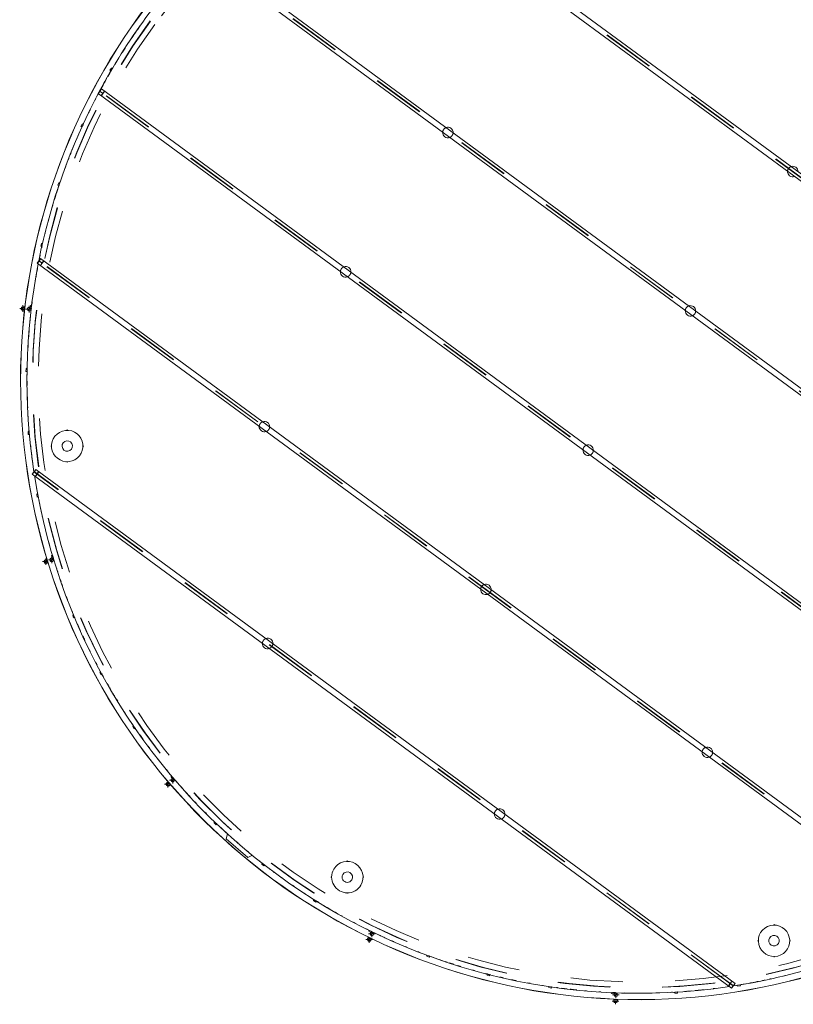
# Model space of a CAD drawing. Header units: metres. Extents: x 135583 to 135939, y 457896 to 458258.
# Tile 10 of 256: x 135583 to 135613, y 458065 to 458103. Entities that reach past the tile are written whole.
import ezdxf

# ---------------------------------------------------------------- set-up
doc = ezdxf.new("R2010")
doc.units = ezdxf.units.M
doc.linetypes.add('Hidden', pattern=[4, 2, -2])
doc.layers.add('NIEUWE INSTALLATIE', color=250, linetype='Continuous', lineweight=0)

msp = doc.modelspace()

# ---------------------------------------------------------------- linework, layer by layer
at = {"layer": 'NIEUWE INSTALLATIE', "linetype": 'Hidden'}
for p, q in [((135629.74, 458084.592), (135595.586, 458109.684)), ((135629.747, 458084.602), (135595.593, 458109.694)), ((135627.419, 458078.108), (135590.094, 458105.529)), ((135627.426, 458078.117), (135590.101, 458105.539)), ((135586.208, 458100.225), (135586.245, 458100.275)), ((135586.208, 458100.225), (135586.245, 458100.275)), ((135586.245, 458100.275), (135586.237, 458100.28)), ((135586.245, 458100.275), (135586.237, 458100.28)), ((135586.143, 458100.151), (135586.15, 458100.146)), ((135586.143, 458100.151), (135586.15, 458100.146)), ((135586.15, 458100.146), (135586.187, 458100.196)), ((135586.15, 458100.146), (135586.187, 458100.196)), ((135623.507, 458072.792), (135586.187, 458100.211)), ((135623.514, 458072.802), (135586.194, 458100.22)), ((135586.208, 458100.199), (135586.291, 458100.137)), ((135586.208, 458100.199), (135586.291, 458100.137)), ((135586.295, 458100.142), (135586.211, 458100.204)), ((135586.295, 458100.142), (135586.211, 458100.204)), ((135586.295, 458100.116), (135586.258, 458100.066)), ((135586.295, 458100.116), (135586.258, 458100.066)), ((135586.258, 458100.066), (135586.265, 458100.061)), ((135586.258, 458100.066), (135586.265, 458100.061)), ((135586.265, 458100.061), (135586.36, 458100.19)), ((135586.265, 458100.061), (135586.36, 458100.19)), ((135586.353, 458100.195), (135586.316, 458100.145)), ((135586.353, 458100.195), (135586.316, 458100.145)), ((135586.36, 458100.19), (135586.353, 458100.195)), ((135586.36, 458100.19), (135586.353, 458100.195)), ((135583.819, 458093.669), (135583.826, 458093.663)), ((135583.819, 458093.669), (135583.826, 458093.663)), ((135583.826, 458093.663), (135583.863, 458093.713)), ((135583.826, 458093.663), (135583.863, 458093.713)), ((135618.016, 458068.636), (135583.862, 458093.728)), ((135618.023, 458068.646), (135583.87, 458093.738)), ((135583.884, 458093.742), (135583.921, 458093.792)), ((135583.884, 458093.742), (135583.921, 458093.792)), ((135583.884, 458093.717), (135583.967, 458093.655)), ((135583.884, 458093.717), (135583.967, 458093.655)), ((135583.971, 458093.66), (135583.887, 458093.721)), ((135583.971, 458093.66), (135583.887, 458093.721)), ((135583.921, 458093.792), (135583.913, 458093.798)), ((135583.921, 458093.792), (135583.913, 458093.798)), ((135583.971, 458093.634), (135583.934, 458093.584)), ((135583.971, 458093.634), (135583.934, 458093.584)), ((135583.934, 458093.584), (135583.941, 458093.579)), ((135583.934, 458093.584), (135583.941, 458093.579)), ((135583.941, 458093.579), (135584.036, 458093.708)), ((135583.941, 458093.579), (135584.036, 458093.708)), ((135584.029, 458093.713), (135583.992, 458093.663)), ((135584.029, 458093.713), (135583.992, 458093.663)), ((135584.036, 458093.708), (135584.029, 458093.713)), ((135584.036, 458093.708), (135584.029, 458093.713)), ((135583.63, 458085.617), (135583.637, 458085.612)), ((135583.63, 458085.617), (135583.637, 458085.612)), ((135583.637, 458085.612), (135583.674, 458085.662)), ((135583.637, 458085.612), (135583.674, 458085.662)), ((135610.393, 458066.047), (135583.674, 458085.677)), ((135610.4, 458066.057), (135583.681, 458085.687)), ((135583.695, 458085.691), (135583.732, 458085.741)), ((135583.695, 458085.691), (135583.732, 458085.741)), ((135583.695, 458085.665), (135583.779, 458085.604)), ((135583.695, 458085.665), (135583.779, 458085.604)), ((135583.782, 458085.609), (135583.699, 458085.67)), ((135583.782, 458085.609), (135583.699, 458085.67)), ((135583.732, 458085.741), (135583.725, 458085.746)), ((135583.732, 458085.741), (135583.725, 458085.746)), ((135583.782, 458085.583), (135583.745, 458085.533)), ((135583.782, 458085.583), (135583.745, 458085.533)), ((135583.753, 458085.527), (135583.847, 458085.656)), ((135583.753, 458085.527), (135583.847, 458085.656)), ((135583.84, 458085.662), (135583.803, 458085.612)), ((135583.84, 458085.662), (135583.803, 458085.612)), ((135583.847, 458085.656), (135583.84, 458085.662)), ((135583.847, 458085.656), (135583.84, 458085.662)), ((135583.745, 458085.533), (135583.753, 458085.527)), ((135583.745, 458085.533), (135583.753, 458085.527)), ((135610.322, 458066.206), (135610.227, 458066.077)), ((135610.322, 458066.206), (135610.227, 458066.077)), ((135610.227, 458066.077), (135610.234, 458066.072)), ((135610.227, 458066.077), (135610.234, 458066.072)), ((135610.234, 458066.072), (135610.271, 458066.122)), ((135610.234, 458066.072), (135610.271, 458066.122)), ((135610.292, 458066.151), (135610.329, 458066.201)), ((135610.292, 458066.151), (135610.329, 458066.201)), ((135610.292, 458066.125), (135610.376, 458066.064)), ((135610.292, 458066.125), (135610.376, 458066.064)), ((135610.379, 458066.069), (135610.295, 458066.13)), ((135610.379, 458066.069), (135610.295, 458066.13)), ((135610.329, 458066.201), (135610.322, 458066.206)), ((135610.329, 458066.201), (135610.322, 458066.206)), ((135610.379, 458066.043), (135610.342, 458065.993)), ((135610.379, 458066.043), (135610.342, 458065.993)), ((135610.437, 458066.122), (135610.4, 458066.072)), ((135610.437, 458066.122), (135610.4, 458066.072)), ((135610.444, 458066.116), (135610.437, 458066.122)), ((135610.444, 458066.116), (135610.437, 458066.122)), ((135610.342, 458065.993), (135610.349, 458065.987)), ((135610.342, 458065.993), (135610.349, 458065.987))]:
    msp.add_line(p, q, dxfattribs=at)
at = {"layer": 'NIEUWE INSTALLATIE'}
for p, q in [((135595.655, 458109.778), (135629.808, 458084.686)), ((135629.678, 458084.509), (135595.525, 458109.6)), ((135590.163, 458105.623), (135627.488, 458078.201)), ((135627.357, 458078.024), (135590.033, 458105.446)), ((135586.636, 458101.093), (135586.581, 458101.009)), ((135586.581, 458101.009), (135586.619, 458100.985)), ((135586.693, 458101.104), (135586.636, 458101.093)), ((135586.125, 458100.127), (135586.255, 458100.304)), ((135586.255, 458100.304), (135623.576, 458072.885)), ((135623.446, 458072.708), (135586.125, 458100.127)), ((135585.517, 458098.956), (135585.471, 458098.867)), ((135585.471, 458098.867), (135585.51, 458098.846)), ((135585.571, 458098.973), (135585.517, 458098.956)), ((135584.623, 458096.715), (135584.586, 458096.622)), ((135584.586, 458096.622), (135584.628, 458096.605)), ((135584.676, 458096.738), (135584.623, 458096.715)), ((135583.964, 458094.394), (135583.937, 458094.298)), ((135583.937, 458094.298), (135583.98, 458094.286)), ((135584.014, 458094.422), (135583.964, 458094.394)), ((135583.983, 458094.285), (135583.98, 458094.272)), ((135583.801, 458093.645), (135583.931, 458093.822)), ((135617.954, 458068.553), (135583.801, 458093.645)), ((135583.931, 458093.822), (135618.085, 458068.73)), ((135583.247, 458091.852), (135583.262, 458091.977)), ((135583.256, 458091.986), (135583.256, 458092.039)), ((135583.332, 458091.976), (135583.263, 458091.984)), ((135583.321, 458091.965), (135583.263, 458091.984)), ((135583.494, 458091.762), (135583.494, 458092.012)), ((135583.547, 458092.018), (135583.53, 458091.919)), ((135583.594, 458092.051), (135583.547, 458092.018)), ((135583.131, 458091.914), (135583.187, 458091.914)), ((135583.246, 458091.845), (135583.308, 458091.85)), ((135583.246, 458091.845), (135583.247, 458091.847)), ((135583.246, 458091.845), (135583.317, 458091.837)), ((135583.255, 458091.915), (135583.257, 458091.932)), ((135583.256, 458091.789), (135583.256, 458091.844)), ((135583.369, 458091.887), (135583.57, 458091.887)), ((135583.53, 458091.919), (135583.575, 458091.912)), ((135583.377, 458089.611), (135583.371, 458089.512)), ((135583.371, 458089.512), (135583.416, 458089.509)), ((135583.42, 458089.649), (135583.377, 458089.611)), ((135583.418, 458089.509), (135583.418, 458089.498)), ((135583.494, 458087.242), (135583.456, 458087.2)), ((135583.456, 458087.2), (135583.459, 458087.1)), ((135583.459, 458087.1), (135583.504, 458087.102)), ((135583.506, 458087.102), (135583.507, 458087.099)), ((135584.948, 458087.262), (135584.948, 458087.293)), ((135584.318, 458086.663), (135584.349, 458086.663)), ((135585.547, 458086.663), (135585.578, 458086.663)), ((135584.948, 458086.033), (135584.948, 458086.064)), ((135583.612, 458085.593), (135583.743, 458085.771)), ((135610.332, 458065.963), (135583.612, 458085.593)), ((135583.743, 458085.771), (135610.462, 458066.141)), ((135583.816, 458084.855), (135583.781, 458084.81)), ((135583.781, 458084.81), (135583.795, 458084.711)), ((135583.795, 458084.711), (135583.84, 458084.717)), ((135583.986, 458084.028), (135583.986, 458084.028)), ((135584.002, 458082.25), (135584.058, 458082.25)), ((135584.174, 458082.337), (135584.105, 458082.316)), ((135584.166, 458082.322), (135584.105, 458082.316)), ((135584.144, 458082.189), (135584.107, 458082.309)), ((135584.126, 458082.249), (135584.12, 458082.267)), ((135584.127, 458082.322), (135584.127, 458082.375)), ((135584.127, 458082.125), (135584.127, 458082.181)), ((135584.146, 458082.182), (135584.145, 458082.185)), ((135584.146, 458082.182), (135584.2, 458082.212)), ((135584.146, 458082.182), (135584.213, 458082.203)), ((135584.231, 458082.32), (135584.435, 458082.32)), ((135584.381, 458082.515), (135584.351, 458082.466)), ((135584.351, 458082.466), (135584.375, 458082.368)), ((135584.356, 458082.195), (135584.356, 458082.444)), ((135584.375, 458082.368), (135584.419, 458082.379)), ((135584.421, 458082.38), (135584.424, 458082.37)), ((135585.183, 458080.244), (135585.159, 458080.192)), ((135585.159, 458080.192), (135585.193, 458080.098)), ((135585.193, 458080.098), (135585.235, 458080.113)), ((135586.215, 458078.068), (135586.196, 458078.014)), ((135586.196, 458078.014), (135586.24, 458077.924)), ((135586.24, 458077.924), (135586.28, 458077.944)), ((135587.465, 458076.01), (135587.452, 458075.954)), ((135587.452, 458075.954), (135587.504, 458075.869)), ((135587.504, 458075.869), (135587.543, 458075.893)), ((135587.544, 458075.894), (135587.556, 458075.877)), ((135588.92, 458074.091), (135588.913, 458074.034)), ((135588.913, 458074.034), (135588.974, 458073.955)), ((135588.974, 458073.955), (135589.01, 458073.982)), ((135588.976, 458073.778), (135588.976, 458073.957)), ((135588.669, 458073.747), (135588.725, 458073.747)), ((135588.802, 458073.846), (135588.747, 458073.799)), ((135588.801, 458073.829), (135588.747, 458073.799)), ((135588.833, 458073.698), (135588.752, 458073.793)), ((135588.793, 458073.746), (135588.781, 458073.76)), ((135588.794, 458073.838), (135588.794, 458073.855)), ((135588.794, 458073.622), (135588.794, 458073.678)), ((135588.838, 458073.693), (135588.837, 458073.695)), ((135588.838, 458073.693), (135588.876, 458073.741)), ((135588.838, 458073.693), (135588.893, 458073.74)), ((135588.851, 458073.903), (135589.074, 458073.903)), ((135590.565, 458072.332), (135590.564, 458072.275)), ((135590.564, 458072.275), (135590.632, 458072.202)), ((135590.632, 458072.202), (135590.665, 458072.233)), ((135591.076, 458071.853), (135591.023, 458071.664)), ((135591.023, 458071.664), (135591.842, 458070.959)), ((135591.842, 458070.959), (135592.021, 458071.039)), ((135592.382, 458070.752), (135592.386, 458070.694)), ((135592.386, 458070.694), (135592.462, 458070.629)), ((135592.462, 458070.629), (135592.491, 458070.663)), ((135592.493, 458070.665), (135592.515, 458070.648)), ((135595.649, 458070.802), (135595.649, 458070.833)), ((135595.019, 458070.203), (135595.05, 458070.203)), ((135596.248, 458070.203), (135596.279, 458070.203)), ((135595.649, 458069.573), (135595.649, 458069.605)), ((135594.352, 458069.366), (135594.362, 458069.31)), ((135594.362, 458069.31), (135594.444, 458069.253)), ((135594.444, 458069.253), (135594.47, 458069.29)), ((135611.952, 458068.374), (135611.952, 458068.405)), ((135596.453, 458067.914), (135596.421, 458067.849)), ((135596.458, 458067.898), (135596.421, 458067.849)), ((135596.454, 458068.19), (135596.469, 458068.136)), ((135596.464, 458068.036), (135596.714, 458068.036)), ((135596.469, 458068.136), (135596.557, 458068.087)), ((135596.557, 458068.087), (135596.579, 458068.127)), ((135596.589, 458067.911), (135596.589, 458068.12)), ((135596.36, 458067.82), (135596.415, 458067.82)), ((135596.54, 458067.791), (135596.428, 458067.846)), ((135596.484, 458067.819), (135596.468, 458067.826)), ((135596.485, 458067.695), (135596.485, 458067.75)), ((135596.547, 458067.788), (135596.545, 458067.789)), ((135596.547, 458067.788), (135596.578, 458067.853)), ((135596.547, 458067.788), (135596.562, 458067.848)), ((135596.562, 458067.82), (135596.61, 458067.82)), ((135597.447, 458067.728), (135597.448, 458067.728)), ((135611.322, 458067.775), (135611.353, 458067.775)), ((135612.55, 458067.775), (135612.582, 458067.775)), ((135598.665, 458067.237), (135598.686, 458067.184)), ((135598.686, 458067.184), (135598.778, 458067.145)), ((135598.778, 458067.145), (135598.796, 458067.187)), ((135611.952, 458067.145), (135611.952, 458067.177)), ((135600.963, 458066.517), (135600.989, 458066.466)), ((135600.989, 458066.466), (135601.085, 458066.437)), ((135601.085, 458066.437), (135601.098, 458066.48)), ((135601.099, 458066.482), (135601.112, 458066.478)), ((135603.323, 458066.036), (135603.354, 458065.988)), ((135610.462, 458066.141), (135610.332, 458065.963)), ((135610.521, 458066.072), (135610.566, 458066.037)), ((135610.566, 458066.037), (135610.665, 458066.048)), ((135610.665, 458066.048), (135610.66, 458066.093)), ((135603.354, 458065.988), (135603.452, 458065.969)), ((135603.452, 458065.969), (135603.461, 458066.013)), ((135605.719, 458065.8), (135605.756, 458065.756)), ((135605.756, 458065.756), (135605.855, 458065.747)), ((135605.78, 458065.713), (135606.03, 458065.713)), ((135605.855, 458065.747), (135605.859, 458065.792)), ((135605.905, 458065.588), (135605.905, 458065.788)), ((135607.215, 458065.779), (135607.218, 458065.779)), ((135608.127, 458065.812), (135608.168, 458065.773)), ((135608.168, 458065.773), (135608.268, 458065.774)), ((135608.268, 458065.774), (135608.268, 458065.819)), ((135605.771, 458065.473), (135605.827, 458065.473)), ((135605.829, 458065.546), (135605.826, 458065.474)), ((135605.842, 458065.539), (135605.826, 458065.474)), ((135605.959, 458065.469), (135605.834, 458065.474)), ((135605.896, 458065.472), (135605.878, 458065.473)), ((135605.896, 458065.348), (135605.896, 458065.404)), ((135605.966, 458065.469), (135605.956, 458065.53)), ((135605.966, 458065.469), (135605.964, 458065.469)), ((135605.966, 458065.469), (135605.969, 458065.539)), ((135605.966, 458065.473), (135606.021, 458065.473))]:
    msp.add_line(p, q, dxfattribs=at)
at = {"layer": 'NIEUWE INSTALLATIE', "flags": 128}
for points in [[(135583.264, 458091.958), (135583.263, 458091.958), (135583.262, 458091.958), (135583.262, 458091.958), (135583.261, 458091.959)], [(135583.25, 458091.87), (135583.251, 458091.87), (135583.253, 458091.87), (135583.254, 458091.87)], [(135584.117, 458082.293), (135584.116, 458082.293), (135584.115, 458082.293), (135584.115, 458082.292), (135584.114, 458082.292)], [(135584.14, 458082.207), (135584.14, 458082.207), (135584.142, 458082.208), (135584.143, 458082.208)], [(135588.767, 458073.783), (135588.767, 458073.782), (135588.766, 458073.781), (135588.765, 458073.781), (135588.765, 458073.78)], [(135588.823, 458073.713), (135588.823, 458073.713), (135588.824, 458073.714), (135588.825, 458073.715)], [(135596.446, 458067.842), (135596.446, 458067.841), (135596.445, 458067.84), (135596.445, 458067.84), (135596.445, 458067.839)], [(135596.525, 458067.8), (135596.525, 458067.801), (135596.526, 458067.802), (135596.526, 458067.803)], [(135605.852, 458065.478), (135605.852, 458065.477), (135605.852, 458065.476), (135605.852, 458065.476), (135605.852, 458065.475)], [(135605.941, 458065.471), (135605.941, 458065.472), (135605.941, 458065.473), (135605.941, 458065.474)]]:
    msp.add_lwpolyline(points, dxfattribs=at)
at = {"layer": 'NIEUWE INSTALLATIE', "linetype": 'Hidden'}
for centre, radius, start, end in [((135606.805, 458089.165), 23.19, 326.5905, 143.696), ((135606.805, 458089.165), 23.19, 326.5905, 143.696), ((135606.805, 458089.165), 23.18, 326.0269, 143.696), ((135606.805, 458089.165), 23.18, 326.0269, 143.696), ((135606.805, 458089.165), 22.965, 327.1784, 102.9472), ((135606.805, 458089.165), 22.965, 327.1784, 102.9472), ((135606.805, 458089.165), 22.965, 107.7253, 143.696), ((135606.805, 458089.165), 22.965, 107.7253, 143.696), ((135606.805, 458089.165), 23.19, 143.696, 320.8015), ((135606.805, 458089.165), 23.19, 143.696, 320.8015), ((135606.805, 458089.165), 23.18, 143.696, 321.3651), ((135606.805, 458089.165), 23.18, 143.696, 321.3651), ((135606.805, 458089.165), 22.965, 143.696, 320.2136), ((135606.805, 458089.165), 22.965, 143.696, 320.2136), ((135599.491, 458098.633), 0.2, 143.696, 177.3255), ((135599.491, 458098.633), 0.2, 143.696, 177.3255), ((135599.491, 458098.633), 0.2, 143.696, 177.3255), ((135599.491, 458098.633), 0.2, 110.0665, 143.696), ((135599.491, 458098.633), 0.2, 110.0665, 143.696), ((135599.491, 458098.633), 0.2, 110.0665, 143.696), ((135599.491, 458098.633), 0.2, 290.0665, 323.696), ((135599.491, 458098.633), 0.2, 290.0665, 323.696), ((135599.491, 458098.633), 0.2, 290.0665, 323.696), ((135599.491, 458098.633), 0.2, 323.696, 357.3255), ((135599.491, 458098.633), 0.2, 323.696, 357.3255), ((135599.491, 458098.633), 0.2, 323.696, 357.3255), ((135612.667, 458097.143), 0.2, 143.696, 177.3255), ((135612.667, 458097.143), 0.2, 143.696, 177.3255), ((135612.667, 458097.143), 0.2, 110.0665, 143.696), ((135612.667, 458097.143), 0.2, 110.0665, 143.696), ((135595.584, 458093.314), 0.2, 110.0665, 143.696), ((135595.584, 458093.314), 0.2, 110.0665, 143.696), ((135595.584, 458093.314), 0.2, 143.696, 177.3255), ((135595.584, 458093.314), 0.2, 143.696, 177.3255), ((135595.584, 458093.314), 0.2, 290.0665, 323.696), ((135595.584, 458093.314), 0.2, 290.0665, 323.696), ((135595.584, 458093.314), 0.2, 323.696, 357.3255), ((135595.584, 458093.314), 0.2, 323.696, 357.3255), ((135606.805, 458089.165), 23.665, 173.1728, 173.5096), ((135606.805, 458089.165), 23.665, 173.1728, 173.5096), ((135608.759, 458091.824), 0.2, 110.0665, 143.696), ((135608.759, 458091.824), 0.2, 110.0665, 143.696), ((135608.759, 458091.824), 0.2, 143.696, 177.3255), ((135608.759, 458091.824), 0.2, 143.696, 177.3255), ((135608.759, 458091.824), 0.2, 290.0665, 323.696), ((135608.759, 458091.824), 0.2, 290.0665, 323.696), ((135608.759, 458091.824), 0.2, 323.696, 357.3255), ((135608.759, 458091.824), 0.2, 323.696, 357.3255), ((135592.482, 458087.403), 0.2, 143.696, 177.3255), ((135592.482, 458087.403), 0.2, 143.696, 177.3255), ((135592.482, 458087.403), 0.2, 110.0665, 143.696), ((135592.482, 458087.403), 0.2, 110.0665, 143.696), ((135592.482, 458087.403), 0.2, 290.0665, 323.696), ((135592.482, 458087.403), 0.2, 290.0665, 323.696), ((135592.482, 458087.403), 0.2, 323.696, 357.3255), ((135592.482, 458087.403), 0.2, 323.696, 357.3255), ((135604.851, 458086.505), 0.2, 110.0665, 143.696), ((135604.851, 458086.505), 0.2, 110.0665, 143.696), ((135604.851, 458086.505), 0.2, 143.696, 177.3255), ((135604.851, 458086.505), 0.2, 143.696, 177.3255), ((135604.851, 458086.505), 0.2, 290.0665, 323.696), ((135604.851, 458086.505), 0.2, 290.0665, 323.696), ((135604.851, 458086.505), 0.2, 323.696, 357.3255), ((135604.851, 458086.505), 0.2, 323.696, 357.3255), ((135606.805, 458089.165), 23.665, 196.7901, 197.127), ((135606.805, 458089.165), 23.665, 196.7901, 197.127), ((135600.944, 458081.187), 0.2, 143.696, 177.3255), ((135600.944, 458081.187), 0.2, 143.696, 177.3255), ((135600.944, 458081.187), 0.2, 110.0665, 143.696), ((135600.944, 458081.187), 0.2, 110.0665, 143.696), ((135600.944, 458081.187), 0.2, 290.0665, 323.696), ((135600.944, 458081.187), 0.2, 290.0665, 323.696), ((135600.944, 458081.187), 0.2, 323.696, 357.3255), ((135600.944, 458081.187), 0.2, 323.696, 357.3255), ((135592.604, 458079.124), 0.2, 143.696, 177.3255), ((135592.604, 458079.124), 0.2, 143.696, 177.3255), ((135592.604, 458079.124), 0.2, 110.0665, 143.696), ((135592.604, 458079.124), 0.2, 110.0665, 143.696), ((135592.604, 458079.124), 0.2, 290.0665, 323.696), ((135592.604, 458079.124), 0.2, 290.0665, 323.696), ((135592.604, 458079.124), 0.2, 323.696, 357.3255), ((135592.604, 458079.124), 0.2, 323.696, 357.3255), ((135609.405, 458074.97), 0.2, 143.696, 177.3255), ((135609.405, 458074.97), 0.2, 143.696, 177.3255), ((135609.405, 458074.97), 0.2, 110.0665, 143.696), ((135609.405, 458074.97), 0.2, 110.0665, 143.696), ((135609.405, 458074.97), 0.2, 290.0665, 323.696), ((135609.405, 458074.97), 0.2, 290.0665, 323.696), ((135609.405, 458074.97), 0.2, 323.696, 357.3255), ((135609.405, 458074.97), 0.2, 323.696, 357.3255), ((135606.805, 458089.165), 23.665, 220.3966, 220.7336), ((135606.805, 458089.165), 23.665, 220.3966, 220.7336), ((135601.468, 458072.611), 0.2, 110.0665, 143.696), ((135601.468, 458072.611), 0.2, 110.0665, 143.696), ((135601.468, 458072.611), 0.2, 143.696, 177.3255), ((135601.468, 458072.611), 0.2, 143.696, 177.3255), ((135601.468, 458072.611), 0.2, 290.0665, 323.696), ((135601.468, 458072.611), 0.2, 290.0665, 323.696), ((135601.468, 458072.611), 0.2, 323.696, 357.3255), ((135601.468, 458072.611), 0.2, 323.696, 357.3255), ((135606.805, 458089.165), 23.665, 244.0284, 244.3653), ((135606.805, 458089.165), 23.665, 244.0284, 244.3653), ((135606.805, 458089.165), 23.665, 267.635, 267.9718), ((135606.805, 458089.165), 23.665, 267.635, 267.9718)]:
    msp.add_arc(centre, radius, start, end, dxfattribs=at)
at = {"layer": 'NIEUWE INSTALLATIE'}
for centre, radius, start, end in [((135606.805, 458089.165), 23.64, 113.4697, 346.6532), ((135606.805, 458089.165), 23.635, 113.4697, 346.6521), ((135606.805, 458089.165), 23.395, 135.5079, 151.8725), ((135605.103, 458090.346), 21.319, 144.5336, 145.0595), ((135606.805, 458089.165), 23.39, 144.5195, 144.8446), ((135605.103, 458090.346), 21.319, 145.3546, 146.2421), ((135606.805, 458089.165), 23.39, 145.731, 146.1368), ((135606.805, 458089.165), 23.39, 147.1331, 147.5831), ((135606.805, 458089.165), 23.39, 148.205, 148.9489), ((135606.805, 458089.165), 23.39, 149.4991, 150.2482), ((135604.991, 458090.165), 21.319, 149.5054, 150.0732), ((135604.991, 458090.165), 21.319, 150.4315, 151.6419), ((135604.991, 458090.165), 21.319, 151.749, 151.8778), ((135606.805, 458089.165), 23.39, 150.7903, 151.5479), ((135606.805, 458089.165), 23.395, 152.0776, 168.7664), ((135606.805, 458089.165), 23.39, 152.5824, 152.7608), ((135606.805, 458089.165), 23.39, 152.0794, 152.394), ((135604.991, 458090.165), 21.319, 152.1712, 152.5107), ((135606.805, 458089.165), 23.39, 153.6692, 154.1029), ((135604.898, 458089.973), 21.319, 155.407, 155.706), ((135606.805, 458089.165), 23.39, 155.2073, 155.6917), ((135599.491, 458098.633), 0.2, 357.3397, 110.0523), ((135599.491, 458098.633), 0.2, 357.3397, 110.0523), ((135599.491, 458098.633), 0.2, 357.3397, 110.0523), ((135604.898, 458089.973), 21.319, 156.2573, 156.9641), ((135606.805, 458089.165), 23.39, 156.4184, 156.8948), ((135599.491, 458098.633), 0.2, 177.3397, 290.0523), ((135599.491, 458098.633), 0.2, 177.3397, 290.0523), ((135599.491, 458098.633), 0.2, 177.3397, 290.0523), ((135606.805, 458089.165), 23.39, 157.7739, 158.4205), ((135604.898, 458089.973), 21.319, 157.3129, 158.0305), ((135604.898, 458089.973), 21.319, 158.7792, 159.0929), ((135606.805, 458089.165), 23.39, 159.2145, 159.7889), ((135612.667, 458097.143), 0.2, 357.3397, 110.0523), ((135612.667, 458097.143), 0.2, 357.3397, 110.0523), ((135606.805, 458089.165), 23.39, 160.443, 161.0384), ((135612.667, 458097.143), 0.2, 177.3397, 290.0523), ((135612.667, 458097.143), 0.2, 177.3397, 290.0523), ((135604.825, 458089.773), 21.319, 161.3087, 162.8847), ((135606.805, 458089.165), 23.39, 161.6778, 162.2716), ((135604.825, 458089.773), 21.319, 163.4116, 163.8605), ((135606.805, 458089.165), 23.39, 163.2383, 163.539), ((135606.805, 458089.165), 23.39, 164.6235, 164.9438), ((135606.805, 458089.165), 23.39, 165.8435, 166.1699), ((135606.805, 458089.165), 23.39, 167.2422, 167.4829), ((135604.773, 458089.566), 21.319, 168.1448, 168.7288), ((135606.805, 458089.165), 23.39, 168.4279, 168.7408), ((135606.805, 458089.165), 23.395, 169.0293, 188.5796), ((135604.773, 458089.566), 21.319, 169.2499, 169.9187), ((135595.584, 458093.314), 0.2, 357.3397, 110.0523), ((135595.584, 458093.314), 0.2, 357.3397, 110.0523), ((135606.805, 458089.165), 23.39, 169.8745, 170.3432), ((135595.584, 458093.314), 0.2, 177.3397, 290.0523), ((135595.584, 458093.314), 0.2, 177.3397, 290.0523), ((135606.805, 458089.165), 23.39, 171.2715, 171.4776), ((135604.773, 458089.566), 21.319, 170.755, 170.8889), ((135583.256, 458091.914), 0.0698, 83.3443, 263.3443), ((135583.256, 458091.914), 0.0445, 84.7246, 173.3443), ((135583.256, 458091.914), 0.0445, 84.7732, 261.9171), ((135583.494, 458091.887), 0.0699, 51.985, 180), ((135606.805, 458089.165), 23.39, 172.619, 172.8873), ((135608.759, 458091.824), 0.2, 357.3397, 110.0523), ((135608.759, 458091.824), 0.2, 357.3397, 110.0523), ((135583.256, 458091.914), 0.0445, 173.3443, 261.9657), ((135583.494, 458091.887), 0.0698, 180, 0), ((135583.494, 458091.852), 0.0349, 90, 270), ((135606.805, 458089.165), 23.39, 173.936, 174.1965), ((135608.759, 458091.824), 0.2, 177.3397, 290.0523), ((135608.759, 458091.824), 0.2, 177.3397, 290.0523), ((135604.742, 458089.355), 21.319, 174.0771, 174.5865), ((135604.742, 458089.355), 21.319, 175.3058, 176.0987), ((135606.805, 458089.165), 23.39, 175.2668, 175.9055), ((135606.805, 458089.165), 23.39, 176.5195, 177.1657), ((135604.742, 458089.355), 21.319, 176.7259, 176.8352), ((135606.805, 458089.165), 23.39, 177.9852, 178.183), ((135606.805, 458089.165), 23.39, 179.3388, 179.4896), ((135604.733, 458089.142), 21.319, 180.0056, 180.4656), ((135606.805, 458089.165), 23.39, 180.6577, 180.8526), ((135604.733, 458089.142), 21.319, 181.2067, 181.8509), ((135606.805, 458089.165), 23.39, 181.7771, 182.3458), ((135604.733, 458089.142), 21.319, 182.5764, 182.7403), ((135606.805, 458089.165), 23.39, 183.3242, 183.5128), ((135592.482, 458087.403), 0.2, 357.3397, 110.0523), ((135592.482, 458087.403), 0.2, 357.3397, 110.0523), ((135606.805, 458089.165), 23.39, 184.6868, 184.8366), ((135584.948, 458086.663), 0.6, 6.5291, 186.5291), ((135592.482, 458087.403), 0.2, 177.3397, 290.0523), ((135592.482, 458087.403), 0.2, 177.3397, 290.0523), ((135604.747, 458088.929), 21.319, 185.9524, 187.704), ((135606.805, 458089.165), 23.39, 186.0094, 186.1924), ((135584.948, 458086.663), 0.6, 186.5291, 6.5291), ((135584.948, 458086.663), 0.2, 6.5291, 186.5291), ((135604.851, 458086.505), 0.2, 357.3397, 110.0523), ((135604.851, 458086.505), 0.2, 357.3397, 110.0523), ((135584.948, 458086.663), 0.2, 186.5291, 6.5291), ((135604.851, 458086.505), 0.2, 177.3397, 290.0523), ((135604.851, 458086.505), 0.2, 177.3397, 290.0523), ((135606.805, 458089.165), 23.39, 187.2908, 187.7182), ((135606.805, 458089.165), 23.395, 188.9301, 278.4623), ((135606.805, 458089.165), 23.39, 190.0269, 190.2164), ((135606.805, 458089.165), 23.39, 191.2347, 191.6413), ((135604.782, 458088.719), 21.319, 191.8371, 192.4821), ((135606.805, 458089.165), 23.39, 192.7029, 192.8758), ((135604.782, 458088.719), 21.319, 193.0809, 193.3699), ((135606.805, 458089.165), 23.39, 194.0452, 194.2213), ((135606.805, 458089.165), 23.39, 195.3796, 195.6698), ((135584.127, 458082.25), 0.0698, 106.9616, 196.4449), ((135584.127, 458082.25), 0.0699, 196.9616, 286.9616), ((135584.127, 458082.25), 0.0445, 108.3419, 196.9616), ((135584.127, 458082.25), 0.0445, 196.9616, 285.5831), ((135584.356, 458082.285), 0.0349, 90, 270), ((135606.805, 458089.165), 23.39, 196.5677, 196.9063), ((135604.839, 458088.513), 21.319, 197.7493, 198.1253), ((135606.805, 458089.165), 23.39, 198.0288, 198.2044), ((135604.839, 458088.513), 21.319, 198.9805, 199.2782), ((135606.805, 458089.165), 23.39, 199.3754, 199.5847), ((135600.944, 458081.187), 0.2, 177.3397, 290.0523), ((135600.944, 458081.187), 0.2, 177.3397, 290.0523), ((135600.944, 458081.187), 0.2, 357.3397, 110.0523), ((135600.944, 458081.187), 0.2, 357.3397, 110.0523), ((135606.805, 458089.165), 23.39, 200.5975, 200.9306), ((135606.805, 458089.165), 23.39, 202.0415, 202.2156), ((135606.805, 458089.165), 23.39, 203.3912, 203.6465), ((135604.916, 458088.314), 21.319, 203.5599, 204.0924), ((135606.805, 458089.165), 23.39, 204.6269, 204.8918), ((135604.916, 458088.314), 21.319, 204.6926, 205.1798), ((135592.604, 458079.124), 0.2, 357.3397, 110.0523), ((135592.604, 458079.124), 0.2, 357.3397, 110.0523), ((135606.805, 458089.165), 23.39, 206.0773, 206.2474), ((135592.604, 458079.124), 0.2, 177.3397, 290.0523), ((135592.604, 458079.124), 0.2, 177.3397, 290.0523), ((135606.805, 458089.165), 23.39, 207.3539, 207.6689), ((135606.805, 458089.165), 23.39, 208.7361, 208.908), ((135605.014, 458088.124), 21.319, 209.5481, 209.9622), ((135606.805, 458089.165), 23.39, 210.081, 210.2568), ((135605.014, 458088.124), 21.319, 210.7845, 211.154), ((135606.805, 458089.165), 23.39, 211.3257, 211.576), ((135606.805, 458089.165), 23.39, 212.7564, 212.9301), ((135606.805, 458089.165), 23.39, 214.0851, 214.2529), ((135606.805, 458089.165), 23.39, 215.3484, 215.6516), ((135605.13, 458087.946), 21.319, 215.3454, 215.8514), ((135605.13, 458087.946), 21.319, 216.6866, 216.9702), ((135606.805, 458089.165), 23.39, 216.7527, 216.9211), ((135609.405, 458074.97), 0.2, 357.3397, 110.0523), ((135609.405, 458074.97), 0.2, 357.3397, 110.0523), ((135606.805, 458089.165), 23.39, 218.062, 218.3511), ((135609.405, 458074.97), 0.2, 177.3397, 290.0523), ((135609.405, 458074.97), 0.2, 177.3397, 290.0523), ((135606.805, 458089.165), 23.39, 219.4344, 219.6087), ((135588.976, 458073.903), 0.0698, 97.456, 180), ((135588.976, 458073.903), 0.0699, 360, 82.756), ((135588.794, 458073.747), 0.0698, 130.5682, 310.5682), ((135588.794, 458073.747), 0.0445, 131.9485, 220.5682), ((135588.794, 458073.747), 0.0445, 131.9972, 309.141), ((135588.794, 458073.747), 0.0445, 220.5682, 309.1896), ((135588.976, 458073.903), 0.0698, 180, 0), ((135588.976, 458073.868), 0.0349, 90, 270), ((135606.805, 458089.165), 23.39, 220.766, 220.9341), ((135605.264, 458087.78), 21.319, 221.367, 221.8619), ((135606.805, 458089.165), 23.39, 222.0935, 222.3624), ((135605.264, 458087.78), 21.319, 222.433, 222.8874), ((135606.805, 458089.165), 23.39, 223.4524, 223.6229), ((135601.468, 458072.611), 0.2, 357.3397, 110.0523), ((135601.468, 458072.611), 0.2, 357.3397, 110.0523), ((135606.805, 458089.165), 23.39, 224.788, 225.028), ((135601.468, 458072.611), 0.2, 177.3397, 290.0523), ((135601.468, 458072.611), 0.2, 177.3397, 290.0523), ((135606.805, 458089.165), 23.39, 226.1191, 226.2828), ((135605.415, 458087.629), 21.319, 226.7732, 227.7316), ((135606.805, 458089.165), 23.39, 227.4589, 227.629), ((135606.805, 458089.165), 23.39, 228.7956, 229.0404), ((135606.805, 458089.165), 23.39, 230.1389, 230.3079), ((135606.805, 458089.165), 23.39, 231.4723, 231.7078), ((135592.541, 458070.726), 0.08, 218.6672, 232.0976), ((135606.805, 458089.165), 23.39, 232.8036, 232.9664), ((135595.649, 458070.203), 0.6, 329.5291, 149.5291), ((135605.58, 458087.494), 21.319, 233.1735, 233.5623), ((135606.805, 458089.165), 23.39, 234.1433, 234.3151), ((135605.58, 458087.494), 21.319, 234.3913, 234.6825), ((135595.649, 458070.203), 0.6, 149.5291, 329.5291), ((135595.649, 458070.203), 0.2, 149.5291, 329.5291), ((135595.649, 458070.203), 0.2, 329.5291, 149.5291), ((135606.805, 458089.165), 23.39, 235.4824, 235.7232), ((135606.805, 458089.165), 23.39, 236.8254, 236.9906), ((135606.805, 458089.165), 23.39, 238.1556, 238.3914), ((135605.758, 458087.377), 21.319, 238.9734, 239.4497), ((135606.805, 458089.165), 23.39, 239.4889, 239.6525), ((135605.758, 458087.377), 21.319, 240.2933, 240.5771), ((135606.805, 458089.165), 23.39, 240.8271, 240.9994), ((135606.805, 458089.165), 23.39, 242.17, 242.408), ((135606.805, 458089.165), 23.395, 278.8241, 298.3639), ((135611.952, 458067.775), 0.6, 13.5291, 193.5291), ((135606.805, 458089.165), 23.39, 243.5028, 243.6758), ((135596.589, 458068.036), 0.0699, 180, 360), ((135596.589, 458068.036), 0.0698, 0, 113.4813), ((135606.805, 458089.165), 23.39, 244.8342, 245.0629), ((135605.948, 458087.279), 21.319, 244.9338, 245.4279), ((135611.952, 458067.775), 0.6, 193.5291, 13.5291), ((135611.952, 458067.775), 0.2, 13.5291, 193.5291), ((135596.485, 458067.82), 0.0698, 154.1999, 334.1999), ((135596.485, 458067.82), 0.0445, 155.5802, 244.1999), ((135596.485, 458067.82), 0.0445, 155.6289, 332.7728), ((135596.485, 458067.82), 0.0445, 244.1999, 332.8214), ((135605.948, 458087.279), 21.319, 246.1119, 246.485), ((135606.805, 458089.165), 23.39, 246.1739, 246.3446), ((135606.805, 458089.165), 23.39, 247.5089, 247.6877), ((135611.952, 458067.775), 0.2, 193.5291, 13.5291), ((135606.805, 458089.165), 23.39, 248.7753, 249.0353), ((135606.805, 458089.165), 23.39, 250.1785, 250.3502), ((135606.146, 458087.201), 21.319, 250.8649, 251.26), ((135606.805, 458089.165), 23.39, 251.5209, 251.6937), ((135606.146, 458087.201), 21.319, 251.9941, 252.44), ((135606.805, 458089.165), 23.39, 252.7672, 253.0537), ((135606.805, 458089.165), 23.39, 254.2046, 254.3741), ((135606.805, 458089.165), 23.39, 255.4759, 255.7856), ((135606.805, 458089.165), 23.39, 283.5761, 283.7929), ((135606.352, 458087.143), 21.319, 256.7707, 257.1504), ((135606.805, 458089.165), 23.39, 256.865, 257.0417), ((135606.352, 458087.143), 21.319, 257.9875, 258.2949), ((135606.805, 458089.165), 23.39, 258.205, 258.383), ((135606.805, 458089.165), 23.39, 259.4569, 259.7348), ((135606.805, 458089.165), 23.39, 260.8849, 261.0585), ((135606.805, 458089.165), 23.39, 278.2354, 278.4388), ((135606.805, 458089.165), 23.39, 279.5864, 279.9671), ((135607.199, 458087.131), 21.319, 280.1726, 281.1869), ((135606.805, 458089.165), 23.39, 280.7641, 281.2172), ((135607.199, 458087.131), 21.319, 281.5848, 281.9122), ((135606.805, 458089.165), 23.39, 282.2397, 282.4431), ((135606.805, 458089.165), 23.39, 262.2216, 262.3885), ((135606.562, 458087.107), 21.319, 262.6806, 263.2311), ((135606.805, 458089.165), 23.39, 263.5193, 263.8335), ((135606.562, 458087.107), 21.319, 263.715, 264.2101), ((135606.805, 458089.165), 23.39, 264.8769, 265.059), ((135606.805, 458089.165), 23.39, 266.2194, 266.3974), ((135606.805, 458089.165), 23.39, 267.497, 267.8449), ((135605.905, 458065.713), 0.0699, 360, 180), ((135605.905, 458065.713), 0.0698, 180, 0), ((135606.775, 458087.093), 21.319, 267.5382, 267.6828), ((135605.905, 458065.678), 0.0349, 90, 270), ((135605.905, 458065.748), 0.0349, 270, 90), ((135606.775, 458087.093), 21.319, 268.5869, 268.9564), ((135606.805, 458089.165), 23.39, 268.8877, 269.0761), ((135606.775, 458087.093), 21.319, 269.818, 270.1091), ((135606.805, 458089.165), 23.39, 270.2292, 270.3996), ((135606.805, 458089.165), 23.39, 271.5376, 271.8847), ((135606.805, 458089.165), 23.39, 272.9022, 273.0926), ((135606.805, 458089.165), 23.39, 274.2271, 274.4166), ((135606.988, 458087.101), 21.319, 274.4685, 274.873), ((135606.988, 458087.101), 21.319, 275.26, 276.1431), ((135606.805, 458089.165), 23.39, 275.4179, 275.7709), ((135606.805, 458089.165), 23.39, 276.9202, 277.1014), ((135605.896, 458065.473), 0.0698, 177.8065, 357.8065), ((135605.896, 458065.473), 0.0445, 179.1868, 267.8065), ((135605.896, 458065.473), 0.0445, 179.2355, 356.3793), ((135605.896, 458065.473), 0.0445, 267.8065, 356.428)]:
    msp.add_arc(centre, radius, start, end, dxfattribs=at)
for centre, major_axis, ratio, start_param, end_param in [((135586.688, 458100.944), (0.0731, 0.0325), 1, 1.946245, 2.190619), ((135585.583, 458098.813), (0.0694, 0.0398), 1, 1.946245, 2.190619), ((135584.704, 458096.58), (0.0649, 0.0468), 1, 1.954162, 2.190619), ((135584.058, 458094.268), (0.0598, 0.0532), 1, 1.950707, 2.190619), ((135583.255, 458091.915), (0.0081, 0.0694), 0.000001, 0.643036, 6.544985), ((135583.255, 458091.915), (0.0081, 0.0694), 0.000001, 4.45059, 6.283185), ((135583.494, 458091.921), (0.0134, 0.0323), 1, 3.534292, 6.675884), ((135583.494, 458091.887), (0.0451, 0.0533), 1, 5.415213, 5.9347), ((135583.654, 458091.902), (0.054, 0.059), 1, 1.976413, 2.190619), ((135583.495, 458089.507), (0.0476, 0.0643), 1, 1.953402, 2.190619), ((135583.584, 458087.109), (0.0408, 0.0688), 1, 1.960833, 2.190619), ((135583.918, 458084.732), (0.0335, 0.0727), 1, 1.970689, 2.190619), ((135584.127, 458082.25), (0.0378, 0.0234), 1, 1.338586, 4.430329), ((135584.126, 458082.249), (-0.0204, 0.0668), 0.000001, 0.999259, 6.544984), ((135584.126, 458082.249), (-0.0204, 0.0668), 0.000001, 4.45059, 4.712389), ((135584.356, 458082.32), (-0.0141, 0.0684), 1, 5.842404, 7.651262), ((135584.356, 458082.32), (-0.0558, 0.0421), 1, 0.646248, 3.787841), ((135584.356, 458082.355), (-0.003, 0.0348), 1, 5.386661, 6.196916), ((135584.356, 458082.355), (0.0165, 0.0308), 1, 3.63299, 5.883472), ((135584.356, 458082.32), (0.0443, 0.054), 1, 5.399089, 6.329524), ((135584.495, 458082.402), (0.0258, 0.0757), 1, 1.946245, 2.190619), ((135585.309, 458080.144), (0.0179, 0.078), 1, 1.967948, 2.190619), ((135586.35, 458077.982), (0.0098, 0.0794), 1, 1.974522, 2.190619), ((135587.609, 458075.938), (0.0016, 0.08), 1, 1.965265, 2.190619), ((135588.976, 458073.938), (-0.0323, 0.0134), 1, 1.963495, 4.702242), ((135589.071, 458074.034), (-0.0067, 0.0797), 1, 1.976752, 2.190619), ((135588.793, 458073.746), (-0.0454, 0.0531), 0.000001, 6.021385, 7.32792), ((135588.793, 458073.746), (-0.0454, 0.0531), 0.000001, 4.45059, 4.712389), ((135590.72, 458072.291), (-0.0148, 0.0786), 1, 1.974031, 2.190619), ((135594.512, 458069.357), (-0.0306, 0.0739), 1, 1.97436, 2.190619), ((135596.589, 458068.036), (0.0665, 0.0214), 1, 1.882858, 2.829531), ((135596.589, 458068.001), (0.008, 0.034), 1, 0.231824, 3.373416), ((135596.614, 458068.198), (-0.038, 0.0704), 1, 1.969109, 2.190619), ((135596.589, 458068.071), (-0.034, 0.008), 1, 1.80262, 4.944213), ((135596.484, 458067.819), (-0.0629, 0.0304), 0.000001, 4.712389, 8.115781), ((135596.484, 458067.819), (-0.0629, 0.0304), 0.000001, 4.924352, 6.544985), ((135598.824, 458067.262), (-0.0451, 0.0661), 1, 1.972766, 2.190619), ((135601.118, 458066.557), (-0.0516, 0.0611), 1, 1.946245, 2.190619), ((135603.473, 458066.092), (-0.0576, 0.0555), 1, 1.967114, 2.190619), ((135610.647, 458066.172), (-0.0718, 0.0353), 1, 1.968605, 2.190619), ((135605.863, 458065.872), (-0.063, 0.0493), 1, 1.946245, 2.190619), ((135608.263, 458065.898), (-0.0678, 0.0425), 1, 1.976632, 2.190619), ((135605.896, 458065.472), (-0.0698, 0.0027), 0.000001, 5.233584, 6.544985), ((135605.896, 458065.472), (-0.0698, 0.0027), 0.000001, 4.712389, 8.115781)]:
    msp.add_ellipse(centre, major_axis=major_axis, ratio=ratio, start_param=start_param, end_param=end_param, dxfattribs=at)
at = {"layer": 'NIEUWE INSTALLATIE', "linetype": 'Hidden'}
for centre, major_axis, start_param, end_param in [((135586.199, 458100.187), (-0.0078, 0.0128), 5.105088, 6.675884), ((135586.199, 458100.187), (-0.0078, 0.0128), 5.105088, 6.675884), ((135586.22, 458100.216), (-0.0056, 0.0139), 0.553574, 2.124371), ((135586.22, 458100.216), (-0.0056, 0.0139), 0.553574, 2.124371), ((135586.283, 458100.125), (-0.015, 0.0012), 2.588018, 4.158815), ((135586.283, 458100.125), (-0.015, 0.0012), 2.588018, 4.158815), ((135586.304, 458100.154), (-0.015, 0.0012), 1.017222, 2.588018), ((135586.304, 458100.154), (-0.015, 0.0012), 1.017222, 2.588018), ((135583.875, 458093.704), (-0.0078, 0.0128), 5.105088, 6.675884), ((135583.875, 458093.704), (-0.0078, 0.0128), 5.105088, 6.675884), ((135583.896, 458093.733), (-0.0056, 0.0139), 0.553574, 2.124371), ((135583.896, 458093.733), (-0.0056, 0.0139), 0.553574, 2.124371), ((135583.959, 458093.643), (-0.015, 0.0012), 2.588018, 4.158815), ((135583.959, 458093.643), (-0.015, 0.0012), 2.588018, 4.158815), ((135583.98, 458093.672), (-0.015, 0.0012), 1.017222, 2.588018), ((135583.98, 458093.672), (-0.015, 0.0012), 1.017222, 2.588018), ((135583.686, 458085.653), (-0.0078, 0.0128), 5.105088, 6.675884), ((135583.686, 458085.653), (-0.0078, 0.0128), 5.105088, 6.675884), ((135583.708, 458085.682), (-0.0056, 0.0139), 0.553574, 2.124371), ((135583.708, 458085.682), (-0.0056, 0.0139), 0.553574, 2.124371), ((135583.77, 458085.592), (-0.015, 0.0012), 2.588018, 4.158815), ((135583.77, 458085.592), (-0.015, 0.0012), 2.588018, 4.158815), ((135583.791, 458085.621), (-0.015, 0.0012), 1.017222, 2.588018), ((135583.791, 458085.621), (-0.015, 0.0012), 1.017222, 2.588018), ((135610.283, 458066.113), (-0.0078, 0.0128), 5.105088, 6.675884), ((135610.283, 458066.113), (-0.0078, 0.0128), 5.105088, 6.675884), ((135610.304, 458066.142), (-0.0056, 0.0139), 0.553574, 2.124371), ((135610.304, 458066.142), (-0.0056, 0.0139), 0.553574, 2.124371), ((135610.367, 458066.052), (-0.015, 0.0012), 2.588018, 4.158815), ((135610.367, 458066.052), (-0.015, 0.0012), 2.588018, 4.158815), ((135610.388, 458066.081), (-0.015, 0.0012), 1.017222, 2.588018), ((135610.388, 458066.081), (-0.015, 0.0012), 1.017222, 2.588018)]:
    msp.add_ellipse(centre, major_axis=major_axis, ratio=1, start_param=start_param, end_param=end_param, dxfattribs=at)

doc.saveas('drawing.dxf')
